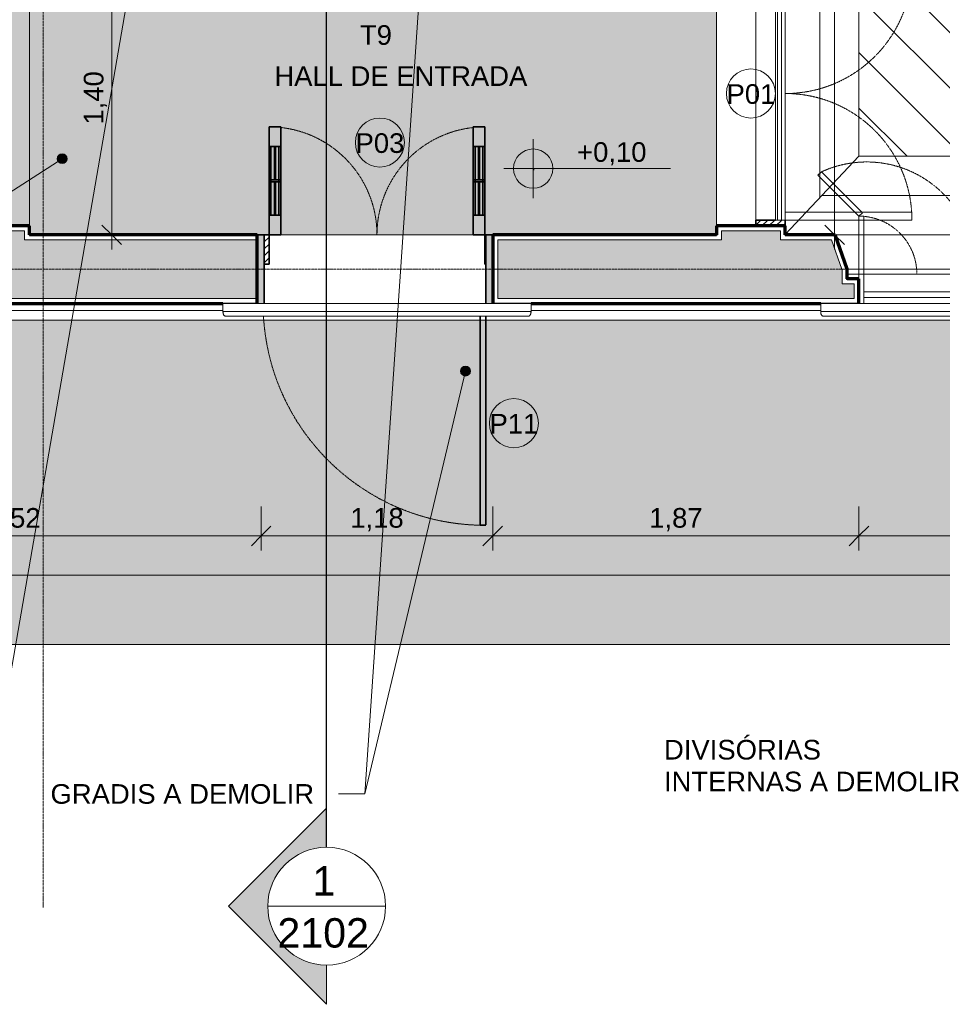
# Model space of a CAD drawing. Header units: millimetres. Extents: x -34717 to 9622, y -21919 to 4394.
# Tile 29 of 67: x -10321 to -5621, y -21919 to -16902. Entities that reach past the tile are written whole.
import ezdxf

# ---------------------------------------------------------------- set-up
doc = ezdxf.new("R2010")
doc.units = ezdxf.units.MM
for name, pattern in [('_Tracejado médio', [4, 3, -1]), ('_Tracejado pequeno', [2.25, 1.5, -0.75]), ('_Traço - ponto', [16, 12, -2, 0, -2])]:
    doc.linetypes.add(name, pattern=pattern)
for name, color, linetype, lineweight in [('A-ANNO-DIMS', 211, 'Continuous', 9), ('A-ANNO-DIMS-50', 211, 'Continuous', 9), ('A-DOOR', 31, 'Continuous', 25), ('A-DOOR-FRAM', 31, 'Continuous', 25), ('A-DOOR-HDLN', 31, 'Continuous', 25), ('A-DOOR-IDEN', 31, 'Continuous', 9), ('A-FLOR', 192, 'Continuous', 25), ('A-FLOR-PATT', 8, 'Continuous', 25), ('A-GENM', 13, 'Continuous', 25), ('A-GLAZ', 151, 'Continuous', 18), ('A-GLAZ-HDLN', 1, '_Tracejado pequeno', 18), ('A-WALL', 113, 'Continuous', 25), ('A-WALL-PATT', 111, 'Continuous', 25), ('G-ANNO-DIMS', 111, 'Continuous', 9), ('G-ANNO-SYMB', 111, 'Continuous', 9), ('G-ANNO-TEXT', 231, 'Continuous', 9), ('S-GRID', 1, 'Continuous', 9)]:
    doc.layers.add(name, color=color, linetype=linetype, lineweight=lineweight)
doc.styles.add('Arial_3', font='arial.ttf', dxfattribs={"height": 150})
doc.styles.add('Arial_4', font='arial.ttf', dxfattribs={"height": 100})
doc.dimstyles.new('Diagonal_-_2_0mm_Arial', dxfattribs={"dimscale": 304.8, "dimtxt": 102.02594, "dimasz": 0.328084, "dimexe": 0.246063, "dimexo": 0.0625, "dimgap": 0.024606, "dimtad": 1, "dimlfac": 0.001, "dimrnd": 0.01, "dimzin": 0, "dimdsep": 46, "dimtxsty": 'Arial_4', "dimblk1": 'OBLIQUE', "dimblk2": 'OBLIQUE', "dimsah": 1, "dimcen": 0.09, "dimdle": 0.246063, "dimadec": 0, "dimazin": 0, "dimtfac": 1, "dimtdec": 4, "dimtix": 1, "dimtmove": 0, "dimatfit": 3, "dimfxl": 0.492126, "dimfxlon": 1, "dimtvp": 1, "dimtolj": 1, "dimtzin": 0, "dimarcsym": 2})

# ---------------------------------------------------------------- blocks, each defined once
blk = doc.blocks.new('Door_CV_Sem Chanfre - Door_CV_Sem Chanfre-4335708-PLANTA TÉRREO - MANTER _ DEMOLIR')
at = {"layer": 'A-DOOR', "lineweight": 18}
h = blk.add_hatch(dxfattribs=at)
h.set_pattern_fill('FP_1', color=256, style=0, pattern_type=2)
h.set_pattern_definition([(45, (8501.115, 17573.492), (-17.67767, 17.67767), [])])
h.paths.add_polyline_path([(555, 25), (555, 175), (550, 175), (550, 25)], flags=0)
h.paths.add_polyline_path([(-550, 25), (-550, 175), (-575, 175), (-575, 25)], flags=0)
at = {"layer": 'A-DOOR', "lineweight": 35}
for p, q in [((-490, 725), (-550, 725)), ((-550, 725), (-550, 625)), ((-490, 625), (-490, 725)), ((490, 625), (490, 725)), ((490, 725), (550, 725)), ((550, 725), (550, 625)), ((-550, 625), (-550, 275)), ((-490, 625), (-550, 625)), ((-540, 625), (-540, 275)), ((-522.5, 455), (-522.5, 625)), ((-517.5, 625), (-517.5, 455)), ((-500, 275), (-500, 625)), ((-490, 275), (-490, 625)), ((490, 275), (490, 625)), ((490, 625), (550, 625)), ((500, 275), (500, 625)), ((517.5, 625), (517.5, 455)), ((522.5, 455), (522.5, 625)), ((540, 625), (540, 275)), ((550, 625), (550, 275)), ((-490, 455), (-550, 455)), ((490, 455), (550, 455)), ((-550, 445), (-490, 445)), ((-522.5, 445), (-522.5, 275)), ((-517.5, 275), (-517.5, 445)), ((550, 445), (490, 445)), ((517.5, 275), (517.5, 445)), ((522.5, 445), (522.5, 275)), ((-550, 275), (-550, 175)), ((-550, 275), (-490, 275)), ((-490, 175), (-490, 275)), ((550, 275), (490, 275)), ((490, 175), (490, 275)), ((550, 275), (550, 175)), ((-575, 175), (-550, 175)), ((-550, 175), (-490, 175)), ((-550, 175), (-550, 25)), ((550, 175), (490, 175)), ((550, 175), (555, 175)), ((550, 25), (550, 175)), ((-550, 25), (-575, 25)), ((555, 25), (550, 25))]:
    blk.add_line(p, q, dxfattribs=at)
at = {"layer": 'A-DOOR-HDLN', "linetype": '_Tracejado pequeno', "lineweight": 18}
for centre, start, end in [((-550, 175), 0, 83.7371), ((550, 175), 96.2629, 180)]:
    blk.add_arc(centre, 550, start, end, dxfattribs=at)
blk = doc.blocks.new('Window_CV - Window_CV - 1 divisão-4329171-PLANTA TÉRREO - MANTER _ DEMOLIR')
at = {"layer": 'A-GLAZ'}
for p, q in [((-780.9, 495.9), (-798.6, 478.2)), ((-798.6, 478.2), (-590, 269.6)), ((-572.3, 287.3), (-780.9, 495.9)), ((572.3, 288.1), (780.9, 496.7)), ((798.6, 479), (590, 270.4)), ((780.9, 496.7), (798.6, 479)), ((-590, 269.6), (-572.3, 287.3)), ((-590, 269.6), (-590, -25)), ((-565, 269.6), (-590, 269.6)), ((-565, -25), (-565, 269.6)), ((565, 270.4), (590, 270.4)), ((565, -25), (565, 270.4)), ((590, 270.4), (572.3, 288.1)), ((590, 270.4), (590, -25)), ((-650, -25), (-590, -25)), ((-590, -25), (-565, -25)), ((-590, -25), (-590, -50)), ((-590, -50), (-590, -25)), ((-590, -25), (-565, -25)), ((-565, -25), (-565, -115)), ((565, -25), (-565, -25)), ((590, -25), (565, -25)), ((565, -115), (565, -25)), ((565, -25), (590, -25)), ((590, -50), (590, -25)), ((590, -25), (650, -25)), ((590, -25), (590, -50)), ((-565, -115), (565, -115)), ((-565, -115), (-565, -145)), ((-565, -145), (-565, -175)), ((-565, -145), (565, -145)), ((565, -145), (565, -115)), ((565, -175), (565, -145))]:
    blk.add_line(p, q, dxfattribs=at)
at = {"layer": 'A-GLAZ-HDLN'}
for centre, radius, start, end in [((-550.7, -4.5), 550.8, 0.4654, 114.7046), ((551.4, -4.8), 551.5, 65.4101, 179.5037), ((-590, -25), 295, 0, 85.1386), ((590, -25), 295, 94.8614, 180)]:
    blk.add_arc(centre, radius, start, end, dxfattribs=at)
blk = doc.blocks.new('porta dupla - P01 - 1_35 x 2_60 m-4336736-PLANTA TÉRREO - MANTER _ DEMOLIR')
at = {"layer": 'A-DOOR', "lineweight": 18}
h = blk.add_hatch(dxfattribs=at)
h.set_pattern_fill('FP_21', color=256, style=0, pattern_type=2)
h.set_pattern_definition([(135, (-16678.492, 6596.115), (-17.67767, -17.67767), [])])
h.paths.add_polyline_path([(675, 154.1), (675, 175), (645, 175), (645, 25), (675, 25)], flags=0)
h.paths.add_polyline_path([(-645, 125), (-645, 175), (-675, 175), (-675, 25), (-645, 25)], flags=0)
for p, q in [((-605, 820), (-645, 820)), ((-645, 820), (-645, 175)), ((-605, 175), (-605, 820)), ((605, 175), (605, 820)), ((605, 820), (645, 820)), ((645, 820), (645, 175)), ((-645, 175), (-605, 175)), ((-645, 175), (645, 175)), ((-645, 175), (-645, 155)), ((-645, 155), (645, 155)), ((-645, 155), (-645, 135)), ((645, 175), (605, 175)), ((645, 175), (645, 155)), ((645, 135), (645, 155)), ((-645, 135), (-645, 125)), ((-645, 135), (645, 135)), ((645, 125), (-645, 125)), ((645, 135), (645, 125))]:
    blk.add_line(p, q, dxfattribs=at)
at = {"layer": 'A-DOOR', "lineweight": 35}
for p, q in [((-675, 175), (-645, 175)), ((645, 175), (675, 175)), ((-645, 125), (-645, 25)), ((645, 25), (645, 125)), ((-645, 25), (-675, 25)), ((675, 25), (645, 25))]:
    blk.add_line(p, q, dxfattribs=at)
at = {"layer": 'A-DOOR-HDLN', "linetype": '_Tracejado pequeno', "lineweight": 18}
for centre, start, end in [((-645, 175), 360, 90), ((645, 175), 90, 180)]:
    blk.add_arc(centre, 645, start, end, dxfattribs=at)
blk = doc.blocks.new('PORTA - Simples - 1_20 x 2_60-3968664-PLANTA TÉRREO - MANTER _ DEMOLIR')
at = {"layer": 'A-DOOR-FRAM', "linetype": '_Tracejado médio', "lineweight": 18}
h = blk.add_hatch(color=21, dxfattribs=at)
h.paths.add_polyline_path([(595, -175), (630, -175), (630, 175), (595, 175), (595, -172.5)], flags=0)
h.paths.add_polyline_path([(-535, -175), (-535, 175), (-570, 175), (-570, -175)], flags=0)
at = {"layer": 'A-DOOR', "color": 30, "linetype": '_Tracejado médio', "lineweight": 35}
for p, q in [((565, -1305), (565, -239.9)), ((595, -239.9), (595, -1305)), ((595, -1305), (565, -1305))]:
    blk.add_line(p, q, dxfattribs=at)
at = {"layer": 'A-DOOR-FRAM', "color": 30, "linetype": '_Tracejado médio', "lineweight": 35}
for p, q in [((-570, 175), (-535, 175)), ((-535, 175), (-535, -175)), ((595, -175), (595, 175)), ((595, 175), (630, 175))]:
    blk.add_line(p, q, dxfattribs=at)
at = {"layer": 'A-DOOR-HDLN', "color": 40, "linetype": '_Tracejado médio', "lineweight": 18}
blk.add_arc((590, -175), 1130, 183.2992, 270.1404, dxfattribs=at)
blk = doc.blocks.new('ornamento esquadrias - ornamento esquadrias-4133635-PLANTA TÉRREO - MANTER _ DEMOLIR')
at = {"layer": 'A-GENM', "lineweight": 18}
for p, q in [((3348.9, -6098.2), (3348.9, -4528.8)), ((3348.9, -4528.8), (3388.9, -4528.8)), ((3388.9, -4528.8), (3388.9, -6098.2)), ((3413.9, -6081.1), (3413.9, -4545.8)), ((3348.9, -6098.2), (3388.9, -6098.2))]:
    blk.add_line(p, q, dxfattribs=at)
for points, knots in [([(3388.9, -4528.8), (3391.1, -4528.8), (3394.4, -4529), (3398.5, -4529.7), (3401.4, -4530.4), (3404, -4531.3), (3406.4, -4532.4), (3408.1, -4533.5), (3409.3, -4534.5), (3410.6, -4535.8), (3411.6, -4537.2), (3412.4, -4538.6), (3412.8, -4539.5), (3413.3, -4540.8), (3413.6, -4542.4), (3413.9, -4544.5), (3413.9, -4546.2), (3413.8, -4547.4)], [0, 0, 0, 0, 0.142857, 0.214286, 0.285714, 0.357143, 0.428571, 0.5, 0.535714, 0.571429, 0.678571, 0.705357, 0.732143, 0.785714, 0.839286, 0.892857, 1, 1, 1, 1]), ([(3413.8, -6079.6), (3414, -6081.1), (3413.9, -6083.4), (3413.3, -6086.2), (3412.7, -6087.9), (3412, -6089.1), (3411.3, -6090.3), (3410.4, -6091.5), (3409.3, -6092.5), (3408.1, -6093.5), (3406.6, -6094.5), (3404.7, -6095.4), (3402.1, -6096.4), (3399.3, -6097.2), (3396.2, -6097.7), (3393, -6098.1), (3390.6, -6098.2), (3388.9, -6098.2)], [0, 0, 0, 0, 0.142857, 0.214286, 0.285714, 0.321429, 0.357143, 0.428571, 0.464286, 0.5, 0.571429, 0.625, 0.678571, 0.785714, 0.839286, 0.892857, 1, 1, 1, 1])]:
    blk.add_open_spline(points, degree=3, knots=knots, dxfattribs=at)
blk = doc.blocks.new('Embasamento - Embasamento-4325691-PLANTA TÉRREO - MANTER _ DEMOLIR')
at = {"layer": 'A-GENM', "lineweight": 18}
for p, q in [((-11415.6, -18383.5), (-9285.8, -18383.5)), ((-7716.4, -18383.5), (-6240.8, -18383.5)), ((-30046.1, -18433.5), (-3271.1, -18433.5))]:
    blk.add_line(p, q, dxfattribs=at)
blk = doc.blocks.new('Section - M_Section head ABNT-2836546-PLANTA TÉRREO - MANTER _ DEMOLIR')
at = {"layer": 'G-ANNO-SYMB'}
h = blk.add_hatch(color=256, dxfattribs=at)
edge = h.paths.add_edge_path(flags=0)
edge.add_line((-6, 10), (4, 0))
edge.add_line((4, 0), (0, 0))
edge.add_arc((-6, 0), 6, 0, 180)
edge.add_line((-12, 0), (-16, 0))
edge.add_line((-16, 0), (-6, 10))
for p, q in [((-16, 0), (-6, 10)), ((-6, 10), (-16, 0)), ((4, 0), (-6, 10)), ((4, 0), (-6, 10)), ((0, 0), (4, 0)), ((-16, 0), (-12, 0))]:
    blk.add_line(p, q, dxfattribs=at)
for start, end in [(360, 180), (0, 180), (180, 0)]:
    blk.add_arc((-6, 0), 6, start, end, dxfattribs=at)
blk = doc.blocks.new('DIMBLOCK4-PLANTA TÉRREO - MANTER _ DEMOLIR')
at = {"layer": 'A-ANNO-DIMS-50'}
for p, q in [((-30071.1, -19582.8), (-30071.1, -19807.8)), ((-30071.1, -19732.8), (-30071.1, -19582.8)), ((3348.9, -19582.8), (3348.9, -19807.8)), ((3348.9, -19732.8), (3348.9, -19582.8)), ((-30146.1, -19732.8), (3423.9, -19732.8))]:
    blk.add_line(p, q, dxfattribs=at)
at = {"layer": 'A-ANNO-DIMS-50', "lineweight": 18}
for p, q in [((-30071.1, -19732.8), (-30021.1, -19682.8)), ((3348.9, -19732.8), (3398.9, -19682.8)), ((-30071.1, -19732.8), (-30121.1, -19782.8)), ((3348.9, -19732.8), (3298.9, -19782.8))]:
    blk.add_line(p, q, dxfattribs=at)
at = {"layer": 'A-ANNO-DIMS-50', "color": 0, "insert": (-13535.6, -19590.7), "char_height": 100, "width": 418.697, "attachment_point": 1, "line_spacing_factor": 0.941778, "style": 'Arial_4'}
blk.add_mtext('33,42', dxfattribs=at)
blk = doc.blocks.new('_Oblique')
at = {"color": 0, "linetype": 'ByBlock', "lineweight": -2}
blk.add_line((-0.5, -0.5), (0.5, 0.5), dxfattribs=at)
blk = doc.blocks.new('DIMBLOCK19-PLANTA TÉRREO - MANTER _ DEMOLIR')
at = {"layer": 'A-ANNO-DIMS-50', "lineweight": 18}
for p, q in [((-9852.5, -16603.5), (-9902.5, -16553.5)), ((-9852.5, -16603.5), (-9802.5, -16653.5)), ((-9852.5, -17998.5), (-9902.5, -17948.5)), ((-9852.5, -17998.5), (-9802.5, -18048.5))]:
    blk.add_line(p, q, dxfattribs=at)
at = {"layer": 'A-ANNO-DIMS-50'}
for p, q in [((-10002.5, -16603.5), (-9777.5, -16603.5)), ((-9852.5, -16603.5), (-10002.5, -16603.5)), ((-9852.5, -18073.5), (-9852.5, -16603.5)), ((-10002.5, -17998.5), (-9777.5, -17998.5)), ((-9852.5, -17998.5), (-10002.5, -17998.5))]:
    blk.add_line(p, q, dxfattribs=at)
at = {"layer": 'A-ANNO-DIMS-50', "color": 0, "insert": (-9994.6, -17436.7), "char_height": 100, "width": 325.653, "attachment_point": 1, "rotation": 90, "line_spacing_factor": 0.941778, "style": 'Arial_4'}
blk.add_mtext('1,40', dxfattribs=at)
blk = doc.blocks.new('DIMBLOCK26-PLANTA TÉRREO - MANTER _ DEMOLIR')
at = {"layer": 'A-ANNO-DIMS-50', "lineweight": 18}
for p, q in [((-6170.2, -15328.5), (-6220.2, -15278.5)), ((-6170.2, -15328.5), (-6120.2, -15378.5)), ((-6170.2, -17998.5), (-6220.2, -17948.5)), ((-6170.2, -17998.5), (-6120.2, -18048.5))]:
    blk.add_line(p, q, dxfattribs=at)
at = {"layer": 'A-ANNO-DIMS-50'}
for p, q in [((-6320.2, -15328.5), (-6095.2, -15328.5)), ((-6170.2, -15328.5), (-6320.2, -15328.5)), ((-6170.2, -18073.5), (-6170.2, -15328.5)), ((-6320.2, -17998.5), (-6095.2, -17998.5)), ((-6170.2, -17998.5), (-6320.2, -17998.5))]:
    blk.add_line(p, q, dxfattribs=at)
at = {"layer": 'A-ANNO-DIMS-50', "color": 0, "insert": (-6312.2, -16799.2), "char_height": 100, "width": 325.653, "attachment_point": 1, "rotation": 90, "line_spacing_factor": 0.941778, "style": 'Arial_4'}
blk.add_mtext('2,67', dxfattribs=at)
blk = doc.blocks.new('DIMBLOCK149-PLANTA TÉRREO - MANTER _ DEMOLIR')
at = {"layer": 'A-ANNO-DIMS-50'}
for p, q in [((-11610.3, -19382.8), (-11610.3, -19607.8)), ((-11610.3, -19532.8), (-11610.3, -19382.8)), ((-9091.1, -19382.8), (-9091.1, -19607.8)), ((-9091.1, -19532.8), (-9091.1, -19382.8)), ((-11610.3, -19532.8), (-9091.1, -19532.8))]:
    blk.add_line(p, q, dxfattribs=at)
at = {"layer": 'A-ANNO-DIMS-50', "lineweight": 18}
for p, q in [((-11610.3, -19532.8), (-11560.3, -19482.8)), ((-9091.1, -19532.8), (-9041.1, -19482.8)), ((-11610.3, -19532.8), (-11660.3, -19582.8)), ((-9091.1, -19532.8), (-9141.1, -19582.8))]:
    blk.add_line(p, q, dxfattribs=at)
at = {"layer": 'A-ANNO-DIMS-50', "color": 0, "insert": (-10486.4, -19390.7), "char_height": 100, "width": 325.653, "attachment_point": 1, "line_spacing_factor": 0.941778, "style": 'Arial_4'}
blk.add_mtext('2,52', dxfattribs=at)
blk = doc.blocks.new('DIMBLOCK150-PLANTA TÉRREO - MANTER _ DEMOLIR')
at = {"layer": 'A-ANNO-DIMS-50'}
for p, q in [((-9091.1, -19382.8), (-9091.1, -19607.8)), ((-9091.1, -19532.8), (-9091.1, -19382.8)), ((-7911.1, -19382.8), (-7911.1, -19607.8)), ((-7911.1, -19532.8), (-7911.1, -19382.8)), ((-9091.1, -19532.8), (-7911.1, -19532.8))]:
    blk.add_line(p, q, dxfattribs=at)
at = {"layer": 'A-ANNO-DIMS-50', "lineweight": 18}
for p, q in [((-9091.1, -19532.8), (-9041.1, -19482.8)), ((-7911.1, -19532.8), (-7861.1, -19482.8)), ((-9091.1, -19532.8), (-9141.1, -19582.8)), ((-7911.1, -19532.8), (-7961.1, -19582.8))]:
    blk.add_line(p, q, dxfattribs=at)
at = {"layer": 'A-ANNO-DIMS-50', "color": 0, "insert": (-8636.8, -19390.7), "char_height": 100, "width": 325.653, "attachment_point": 1, "line_spacing_factor": 0.941778, "style": 'Arial_4'}
blk.add_mtext('1,18', dxfattribs=at)
blk = doc.blocks.new('DIMBLOCK151-PLANTA TÉRREO - MANTER _ DEMOLIR')
at = {"layer": 'A-ANNO-DIMS-50'}
for p, q in [((-7911.1, -19382.8), (-7911.1, -19607.8)), ((-7911.1, -19532.8), (-7911.1, -19382.8)), ((-6046.1, -19382.8), (-6046.1, -19607.8)), ((-6046.1, -19532.8), (-6046.1, -19382.8)), ((-7911.1, -19532.8), (-6046.1, -19532.8))]:
    blk.add_line(p, q, dxfattribs=at)
at = {"layer": 'A-ANNO-DIMS-50', "lineweight": 18}
for p, q in [((-7911.1, -19532.8), (-7861.1, -19482.8)), ((-6046.1, -19532.8), (-5996.1, -19482.8)), ((-7911.1, -19532.8), (-7961.1, -19582.8)), ((-6046.1, -19532.8), (-6096.1, -19582.8))]:
    blk.add_line(p, q, dxfattribs=at)
at = {"layer": 'A-ANNO-DIMS-50', "color": 0, "insert": (-7114.3, -19390.7), "char_height": 100, "width": 325.653, "attachment_point": 1, "line_spacing_factor": 0.941778, "style": 'Arial_4'}
blk.add_mtext('1,87', dxfattribs=at)
blk = doc.blocks.new('DIMBLOCK152-PLANTA TÉRREO - MANTER _ DEMOLIR')
at = {"layer": 'A-ANNO-DIMS-50'}
for p, q in [((-6046.1, -19382.8), (-6046.1, -19607.8)), ((-6046.1, -19532.8), (-6046.1, -19382.8)), ((-4866.1, -19382.8), (-4866.1, -19607.8)), ((-4866.1, -19532.8), (-4866.1, -19382.8)), ((-6046.1, -19532.8), (-4866.1, -19532.8))]:
    blk.add_line(p, q, dxfattribs=at)
at = {"layer": 'A-ANNO-DIMS-50', "lineweight": 18}
for p, q in [((-6046.1, -19532.8), (-5996.1, -19482.8)), ((-4866.1, -19532.8), (-4816.1, -19482.8)), ((-6046.1, -19532.8), (-6096.1, -19582.8)), ((-4866.1, -19532.8), (-4916.1, -19582.8))]:
    blk.add_line(p, q, dxfattribs=at)
at = {"layer": 'A-ANNO-DIMS-50', "color": 0, "insert": (-5591.8, -19390.7), "char_height": 100, "width": 325.653, "attachment_point": 1, "line_spacing_factor": 0.941778, "style": 'Arial_4'}
blk.add_mtext('1,18', dxfattribs=at)
blk = doc.blocks.new('TAG-Porta - Ref_ Porta-2416850-PLANTA TÉRREO - MANTER _ DEMOLIR')
at = {"layer": 'A-DOOR-IDEN'}
blk.add_circle((0, 0), 2.5, dxfattribs=at)
blk = doc.blocks.new('Spot Elevations - Spot elevation - Planta-10655-PLANTA TÉRREO - MANTER _ DEMOLIR')
at = {"layer": 'G-ANNO-DIMS'}
h = blk.add_hatch(color=256, dxfattribs=at)
edge = h.paths.add_edge_path(flags=0)
edge.add_line((0, 0), (-2, 0))
edge.add_arc((0, 0), 2, 90, 180, ccw=False)
edge.add_line((0, 2), (0, 0))
h = blk.add_hatch(color=256, dxfattribs=at)
edge = h.paths.add_edge_path(flags=0)
edge.add_line((0, 0), (2, 0))
edge.add_arc((0, 0), 2, 270, 360, ccw=False)
edge.add_line((0, -2), (0, 0))
for p, q in [((0, -3), (0, 3)), ((-3, 0), (14, 0))]:
    blk.add_line(p, q, dxfattribs=at)
blk.add_circle((0, 0), 2, dxfattribs=at)

msp = doc.modelspace()

# ---------------------------------------------------------------- hatches: boundary and pattern name
at = {"layer": 'A-FLOR-PATT'}
h = msp.add_hatch(color=254, dxfattribs=at)
h.paths.add_polyline_path([(-13081.874, -17998.492), (-10621.115, -17998.492), (-10621.115, -16503.492), (-12051.115, -16503.492), (-12051.115, -16523.492), (-12101.115, -16523.492), (-12101.115, -16433.492), (-12051.115, -16433.492), (-12051.115, -16453.492), (-10621.115, -16453.492), (-10621.115, -15403.492), (-12801.115, -15403.492), (-12801.115, -16453.492), (-12791.115, -16453.492), (-12791.115, -16433.492), (-12741.115, -16433.492), (-12741.115, -16523.492), (-12791.115, -16523.492), (-12791.115, -16503.492), (-12851.115, -16503.492), (-12851.115, -16523.492), (-12901.115, -16523.492), (-12901.115, -16433.492), (-12851.115, -16433.492), (-12851.115, -12303.492), (-14526.115, -12303.492), (-14526.115, -16453.492), (-13591.115, -16453.492), (-13591.115, -16433.492), (-13541.115, -16433.492), (-13541.115, -16523.492), (-13591.115, -16523.492), (-13591.115, -16503.492), (-15251.115, -16503.492), (-15251.115, -12303.492), (-17066.115, -12303.492), (-17066.115, -14792.136), (-17691.115, -14792.136), (-17691.115, -17998.492), (-14346.603, -17998.492)], flags=0)
h.paths.add_polyline_path([(-26993.895, -17998.492), (-22181.115, -17998.492), (-22181.115, -16118.492), (-23291.115, -16118.492), (-23291.115, -16138.492), (-23341.115, -16138.492), (-23341.115, -16048.492), (-23291.115, -16048.492), (-23291.115, -16068.492), (-22181.115, -16068.492), (-22181.115, -12303.492), (-24051.115, -12303.492), (-24051.115, -16068.492), (-24031.115, -16068.492), (-24031.115, -16048.492), (-23981.115, -16048.492), (-23981.115, -16138.492), (-24031.115, -16138.492), (-24031.115, -16118.492), (-24079.615, -16118.492), (-24079.615, -16138.492), (-24129.615, -16138.492), (-24129.615, -16048.492), (-24101.115, -16048.492), (-24101.115, -12303.492), (-27281.115, -12303.492), (-27281.115, -16068.492), (-24819.615, -16068.492), (-24819.615, -16048.492), (-24769.615, -16048.492), (-24769.615, -16138.492), (-24819.615, -16138.492), (-24819.615, -16118.492), (-27281.115, -16118.492), (-27281.115, -16115.021), (-27481.115, -16115.384), (-27481.115, -16145.021), (-27581.115, -16145.021), (-27581.115, -17205.021), (-27481.115, -17205.021), (-27481.115, -17235.021), (-27281.115, -17235.021), (-27281.115, -17998.492)], flags=0)
h.paths.add_polyline_path([(-27631.115, -17998.492), (-27631.115, -12928.492), (-29721.115, -12928.492), (-29721.115, -17998.492), (-28258.624, -17998.492)], flags=0)
h.paths.add_polyline_path([(-6771.115, -17998.492), (-6771.115, -16603.492), (-7891.115, -16603.492), (-7891.115, -16453.492), (-7921.115, -16453.492), (-7921.115, -16353.492), (-9051.115, -16353.492), (-9051.115, -16453.492), (-9081.115, -16453.492), (-9081.115, -16603.492), (-10471.115, -16603.492), (-10471.115, -16633.492), (-10571.115, -16633.492), (-10571.115, -17923.492), (-10471.115, -17923.492), (-10471.115, -17953.492), (-10271.115, -17953.492), (-10271.115, -17998.492), (-7908.579, -17998.492)], flags=0)
h.paths.add_polyline_path([(-18041.115, -17998.492), (-18041.115, -17883.366), (-17841.115, -17883.003), (-17841.115, -17853.366), (-17741.115, -17853.366), (-17741.115, -16633.366), (-17841.115, -16633.366), (-17841.115, -16603.366), (-18041.115, -16603.366), (-18041.115, -14893.492), (-20173.538, -14893.492), (-20173.538, -14913.492), (-20223.538, -14913.492), (-20223.538, -14823.492), (-20173.538, -14823.492), (-20173.538, -14843.492), (-18041.115, -14843.492), (-18041.115, -12303.492), (-21831.115, -12303.492), (-21831.115, -14843.492), (-20890.538, -14843.492), (-20890.538, -14823.492), (-20840.538, -14823.492), (-20840.538, -14913.492), (-20890.538, -14913.492), (-20890.538, -14893.492), (-21831.115, -14893.492), (-21831.115, -16613.366), (-22031.115, -16613.728), (-22031.115, -16643.366), (-22131.115, -16643.366), (-22131.115, -17863.366), (-22031.115, -17863.366), (-22031.115, -17893.366), (-21831.115, -17893.366), (-21831.115, -17998.492), (-18140.791, -17998.492)], flags=0)
h.paths.add_polyline_path([(-10621.115, -15353.492), (-10621.115, -12303.492), (-12801.115, -12303.492), (-12801.115, -15353.492), (-11330.417, -15353.492)], flags=0)
h.paths.add_polyline_path([(-15611.332, -12253.492), (-15396.115, -12253.492), (-15396.115, -12153.492), (-15366.115, -12153.492), (-15366.115, -11953.492), (-15271.115, -11953.492), (-15271.115, -9873.492), (-15212.615, -9873.492), (-15212.615, -9853.492), (-15162.615, -9853.492), (-15162.615, -9943.492), (-15212.615, -9943.492), (-15212.615, -9923.492), (-15221.115, -9923.492), (-15221.115, -11953.492), (-13061.115, -11953.492), (-13061.115, -9923.492), (-14472.615, -9923.492), (-14472.615, -9943.492), (-14522.615, -9943.492), (-14522.615, -9853.492), (-14472.615, -9853.492), (-14472.615, -9873.492), (-13061.115, -9873.492), (-13061.115, -8303.492), (-14667.615, -8303.492), (-14667.615, -8323.492), (-14717.615, -8323.492), (-14717.615, -8233.492), (-14667.615, -8233.492), (-14667.615, -8253.492), (-13061.115, -8253.492), (-13061.115, -6093.492), (-15441.115, -6093.492), (-15441.115, -8253.492), (-15407.615, -8253.492), (-15407.615, -8233.492), (-15357.615, -8233.492), (-15357.615, -8323.492), (-15407.615, -8323.492), (-15407.615, -8303.492), (-15491.115, -8303.492), (-15491.115, -6113.492), (-15531.115, -6113.492), (-15531.115, -5753.492), (-15461.115, -5753.492), (-15461.115, -5773.492), (-12811.115, -5773.492), (-12811.115, -4113.492), (-11883.115, -4113.492), (-11883.115, -4093.492), (-11833.115, -4093.492), (-11833.115, -4183.492), (-11883.115, -4183.492), (-11883.115, -4163.492), (-12761.115, -4163.492), (-12761.115, -5773.492), (-10351.115, -5773.492), (-10351.115, -4163.492), (-11166.115, -4163.492), (-11166.115, -4183.492), (-11216.115, -4183.492), (-11216.115, -4093.492), (-11166.115, -4093.492), (-11166.115, -4113.492), (-10351.115, -4113.492), (-10351.115, -2259.153), (-10976.115, -2259.153), (-10976.115, -868.492), (-14966.115, -868.492), (-14966.115, -2868.492), (-16346.115, -2868.492), (-16346.115, -868.492), (-18131.115, -868.492), (-18131.115, -2868.492), (-19234.115, -2868.492), (-19234.115, -2888.492), (-19284.115, -2888.492), (-19284.115, -2798.492), (-19234.115, -2798.492), (-19234.115, -2818.492), (-18181.115, -2818.492), (-18181.115, -868.492), (-19981.115, -868.492), (-19981.115, -2818.492), (-19951.115, -2818.492), (-19951.115, -2798.492), (-19901.115, -2798.492), (-19901.115, -2888.492), (-19951.115, -2888.492), (-19951.115, -2868.492), (-20031.115, -2868.492), (-20031.115, -1568.492), (-20931.115, -1568.492), (-20931.115, -5073.492), (-16426.115, -5073.492), (-16426.115, -5773.492), (-16421.115, -5773.492), (-16421.115, -5753.492), (-16351.115, -5753.492), (-16351.115, -6113.492), (-16421.115, -6113.492), (-16421.115, -6093.492), (-16551.115, -6093.492), (-16551.115, -8283.366), (-16531.115, -8283.366), (-16531.115, -8333.366), (-16621.115, -8333.366), (-16621.115, -8283.366), (-16601.115, -8283.366), (-16601.115, -6093.492), (-18846.115, -6093.492), (-18846.115, -11953.492), (-16601.115, -11953.492), (-16601.115, -9824.888), (-16621.115, -9824.888), (-16621.115, -9774.888), (-16531.115, -9774.888), (-16531.115, -9824.888), (-16551.115, -9824.888), (-16551.115, -11953.492), (-16526.115, -11953.492), (-16525.753, -12153.492), (-16496.115, -12153.492), (-16496.115, -12253.492)], flags=0)
h.paths.add_polyline_path([(-16601.115, -9134.888), (-16621.115, -9134.888), (-16621.115, -9084.888), (-16601.115, -9084.888), (-16601.115, -9083.492), (-18806.115, -9083.492), (-18806.115, -9033.492), (-16601.115, -9033.492), (-16601.115, -9023.366), (-16621.115, -9023.366), (-16621.115, -8973.366), (-16531.115, -8973.366), (-16531.115, -9023.366), (-16551.115, -9023.366), (-16551.115, -9084.888), (-16531.115, -9084.888), (-16531.115, -9134.888), (-16551.115, -9134.888)], flags=0)
at = {"layer": 'A-FLOR-PATT', "lineweight": 18}
h = msp.add_hatch(dxfattribs=at)
h.set_pattern_fill('FP_24', color=256, style=0, pattern_type=2)
h.set_pattern_definition([(90, (-19846.12, -7372.6), (-200, 1e-14), [])])
h.paths.add_polyline_path([(-6421.115, -17996.929), (-6046.115, -17598.492), (-6046.115, -15328.492), (-6421.115, -15328.492), (-6421.115, -17955.992)], flags=0)
h.paths.add_polyline_path([(-6421.115, -15278.492), (-6046.115, -15278.492), (-6046.115, -10018.492), (-6421.115, -9643.492), (-6421.115, -10462.116), (-6446.115, -10470.866), (-6446.115, -11875.866), (-6421.115, -11884.616), (-6421.115, -12634.429)], flags=0)
h = msp.add_hatch(dxfattribs=at)
h.set_pattern_fill('FP_23', color=256, style=0, pattern_type=2)
h.set_pattern_definition([(315, (-7844.11, -11029.7), (141.4214, 141.4214), [])])
h.paths.add_polyline_path([(-2964.04, -17598.492), (-2121.115, -17598.492), (-2121.115, -15328.492), (-2301.115, -15328.492), (-2301.115, -15348.492), (-2371.115, -15348.492), (-2371.115, -15258.492), (-2301.115, -15258.492), (-2301.115, -15278.492), (-2121.115, -15278.492), (-2121.115, -10018.492), (-3241.115, -10018.492), (-3241.115, -11168.492), (-3221.115, -11168.492), (-3221.115, -11238.492), (-3311.115, -11238.492), (-3311.115, -11168.492), (-3291.115, -11168.492), (-3291.115, -10018.492), (-6046.115, -10018.492), (-6046.115, -15278.492), (-3291.115, -15278.492), (-3291.115, -12128.492), (-3311.115, -12128.492), (-3311.115, -12058.492), (-3221.115, -12058.492), (-3221.115, -12128.492), (-3241.115, -12128.492), (-3241.115, -15258.492), (-3191.115, -15258.492), (-3191.115, -15348.492), (-3261.115, -15348.492), (-3261.115, -15328.492), (-6046.115, -15328.492), (-6046.115, -17598.492), (-3501.115, -17598.492), (-3501.115, -16203.366), (-3461.115, -16203.366), (-3461.115, -17598.492)], flags=0)
h = msp.add_hatch(dxfattribs=at)
h.set_pattern_fill('FP_27', color=256, style=0, pattern_type=2)
h.set_pattern_definition([(90, (-24371.12, -11001.7), (-200, 1e-14), [])])
h.paths.add_polyline_path([(-6768.468, -17953.492), (-6571.115, -17953.129), (-6571.115, -17923.492), (-6471.115, -17923.492), (-6471.115, -16633.492), (-6571.115, -16633.492), (-6571.115, -16603.492), (-6771.115, -16603.492), (-6771.115, -17953.492), (-6768.615, -17953.492)], flags=0)
h = msp.add_hatch(dxfattribs=at)
h.set_pattern_fill('FP_28', color=256, style=0, pattern_type=2)
h.set_pattern_definition([(0, (-129, 201.5), (0, 200), [])])
h.paths.add_polyline_path([(-2131.115, -18023.492), (-2131.115, -17998.492), (-1744.644, -17998.492), (-2121.115, -17598.492), (-3461.115, -17598.492), (-3461.115, -17998.492), (-3231.115, -17998.492), (-3231.115, -18023.492), (-2331.676, -18023.492)], flags=0)
h.paths.add_polyline_path([(-3501.115, -17998.492), (-3501.115, -17598.492), (-6046.115, -17598.492), (-6421.115, -17996.929), (-6421.115, -17998.492), (-4228.77, -17998.492)], flags=0)
at = {"layer": 'A-FLOR-PATT'}
msp.add_hatch(color=254, dxfattribs=at).paths.add_polyline_path([(-13081.874, -20085.566), (-3425.975, -20085.566), (-3425.975, -18433.492), (-16225.78, -18433.492), (-16225.78, -20085.566)], flags=0)
at = {"layer": 'A-WALL-PATT'}
h = msp.add_hatch(color=256, dxfattribs=at)
h.paths.add_polyline_path([(-10552.416, -18023.492), (-10296.115, -18023.492), (-10296.115, -17978.492), (-10596.115, -17978.492), (-10596.115, -18023.492)], flags=0)
h.paths.add_polyline_path([(-10296.115, -16578.492), (-10296.115, -12278.492), (-10596.115, -12278.492), (-10596.115, -16578.492), (-10446.115, -16578.492)], flags=0)
h = msp.add_hatch(color=256, dxfattribs=at)
h.paths.add_polyline_path([(-6746.115, -18023.492), (-6446.115, -18023.492), (-6446.115, -17978.492), (-6746.115, -17978.492), (-6746.115, -18020.858)], flags=0)
h.paths.add_polyline_path([(-6746.115, -16578.492), (-6446.115, -16578.492), (-6446.115, -12278.492), (-6746.115, -12278.492), (-6746.115, -16328.492)], flags=0)
h = msp.add_hatch(color=256, dxfattribs=at)
h.paths.add_polyline_path([(2998.885, -18323.492), (3023.885, -18323.492), (3023.885, -18023.492), (1363.885, -18023.492), (1363.885, -18323.492), (2727.241, -18323.492)], flags=0)
h.paths.add_polyline_path([(-118.4, -18323.492), (133.885, -18323.492), (133.885, -18023.492), (-2066.115, -18023.492), (-2066.115, -18323.492), (-434.582, -18323.492)], flags=0)
h.paths.add_polyline_path([(-3596.405, -18323.492), (-3296.115, -18323.492), (-3296.115, -18023.492), (-4727.128, -18023.492), (-4779.628, -18173.492), (-4781.115, -18173.492), (-4781.115, -18248.492), (-4841.115, -18248.492), (-4841.115, -18323.492), (-4228.77, -18323.492)], flags=0)
h.paths.add_polyline_path([(-6125.863, -18323.492), (-6071.115, -18323.492), (-6071.115, -18248.492), (-6131.115, -18248.492), (-6131.115, -18173.492), (-6132.602, -18173.492), (-6185.102, -18023.492), (-7886.115, -18023.492), (-7886.115, -18323.492), (-6442.046, -18323.492)], flags=0)
h.paths.add_polyline_path([(-9129.595, -18323.492), (-9111.115, -18323.492), (-9111.115, -18023.492), (-11471.299, -18023.492), (-11523.799, -18173.492), (-11525.286, -18173.492), (-11525.286, -18248.492), (-11585.286, -18248.492), (-11585.286, -18323.492), (-9287.686, -18323.492)], flags=0)
h.paths.add_polyline_path([(-13081.874, -18323.492), (-12815.286, -18323.492), (-12815.286, -18248.492), (-12875.286, -18248.492), (-12875.286, -18173.492), (-12876.773, -18173.492), (-12929.273, -18023.492), (-15192.128, -18023.492), (-15244.628, -18173.492), (-15246.115, -18173.492), (-15246.115, -18248.492), (-15306.115, -18248.492), (-15306.115, -18323.492), (-14346.603, -18323.492)], flags=0)
h.paths.add_polyline_path([(-16536.115, -18323.492), (-16536.115, -18248.492), (-16596.115, -18248.492), (-16596.115, -18173.492), (-16597.602, -18173.492), (-16650.102, -18023.492), (-19157.128, -18023.492), (-19209.628, -18173.492), (-19211.115, -18173.492), (-19211.115, -18248.492), (-19271.115, -18248.492), (-19271.115, -18323.492), (-16559.879, -18323.492)], flags=0)
h.paths.add_polyline_path([(-20501.115, -18323.492), (-20501.115, -18248.492), (-20561.115, -18248.492), (-20561.115, -18173.492), (-20562.602, -18173.492), (-20615.102, -18023.492), (-23882.128, -18023.492), (-23934.628, -18173.492), (-23936.115, -18173.492), (-23936.115, -18248.492), (-23996.115, -18248.492), (-23996.115, -18323.492), (-20512.158, -18323.492)], flags=0)
h.paths.add_polyline_path([(-25254.892, -18323.492), (-25226.115, -18323.492), (-25226.115, -18248.492), (-25286.115, -18248.492), (-25286.115, -18173.492), (-25287.602, -18173.492), (-25340.102, -18023.492), (-30046.115, -18023.492), (-30046.115, -18323.492), (-25412.984, -18323.492)], flags=0)
at = {"layer": 'G-ANNO-TEXT'}
h = msp.add_hatch(color=7, dxfattribs=at)
edge = h.paths.add_edge_path(flags=0)
edge.add_arc((-10104.792, -17610.742), 25, 0, 360)
h = msp.add_hatch(color=7, dxfattribs=at)
edge = h.paths.add_edge_path(flags=0)
edge.add_arc((-8050.224, -18693.043), 25, 0, 360)

# ---------------------------------------------------------------- linework, layer by layer
at = {"layer": 'A-FLOR', "lineweight": 18}
for p, q in [((-6046.115, -17598.492), (-6046.115, -15328.492)), ((-6771.115, -16603.492), (-6771.115, -17953.492)), ((-6421.201, -17997.021), (-6046.115, -17598.492)), ((-3501.115, -17598.492), (-6046.115, -17598.492))]:
    msp.add_line(p, q, dxfattribs=at)
at = {"layer": 'A-FLOR', "color": 40, "linetype": '_Tracejado médio', "lineweight": 18}
for p, q in [((-6771.115, -17953.492), (-6771.115, -16603.492)), ((-9051.115, -17998.492), (-7951.115, -17998.492)), ((-31775.802, -20085.566), (3551.996, -20085.566))]:
    msp.add_line(p, q, dxfattribs=at)
at = {"layer": 'A-WALL', "lineweight": 18}
for p, q in [((-10271.115, -16603.492), (-10271.115, -17953.492)), ((-10273.615, -17955.992), (-10618.615, -17955.992)), ((-10273.615, -18000.992), (-10273.615, -17955.992)), ((-6423.615, -17955.992), (-6768.615, -17955.992)), ((-6768.615, -17955.992), (-6768.615, -18000.992)), ((-6423.615, -18000.992), (-6423.615, -17955.992)), ((-10296.115, -17978.492), (-10596.115, -17978.492)), ((-10296.115, -18023.492), (-10296.115, -17978.492)), ((-9111.115, -18000.992), (-10273.615, -18000.992)), ((-9051.115, -17998.492), (-7951.115, -17998.492)), ((-6768.615, -18000.992), (-7908.615, -18000.992)), ((-7908.615, -18000.992), (-7908.615, -18345.992)), ((-6446.115, -17978.492), (-6746.115, -17978.492)), ((-6746.115, -17978.492), (-6746.115, -18023.492)), ((-6446.115, -18023.492), (-6446.115, -17978.492)), ((-6169.139, -18000.992), (-6423.615, -18000.992)), ((-6108.764, -18173.492), (-6169.139, -18000.992)), ((-6167.365, -17998.492), (-4744.865, -17998.492)), ((-9111.115, -18023.492), (-10296.115, -18023.492)), ((-7886.115, -18023.492), (-7886.115, -18323.492)), ((-6746.115, -18023.492), (-7886.115, -18023.492)), ((-6185.102, -18023.492), (-6446.115, -18023.492)), ((-6132.602, -18173.492), (-6185.102, -18023.492)), ((-6132.602, -18173.492), (-6131.115, -18173.492)), ((-6131.115, -18248.492), (-6131.115, -18173.492)), ((-6108.615, -18225.992), (-6108.615, -18173.492)), ((-4806.115, -18173.492), (-6106.115, -18173.492)), ((-6071.115, -18248.492), (-6131.115, -18248.492)), ((-6048.615, -18225.992), (-6108.615, -18225.992)), ((-6071.115, -18323.492), (-6071.115, -18248.492)), ((-6048.615, -18345.992), (-6048.615, -18225.992)), ((-11607.786, -18345.992), (-9111.115, -18345.992)), ((-11585.286, -18323.492), (-9111.115, -18323.492)), ((-7908.615, -18345.992), (-6048.615, -18345.992)), ((-7886.115, -18323.492), (-6071.115, -18323.492))]:
    msp.add_line(p, q, dxfattribs=at)
at = {"layer": 'A-WALL', "lineweight": 70}
for p, q in [((-10271.115, -17953.492), (-10621.115, -17953.492)), ((-10271.115, -17998.492), (-10271.115, -17953.492)), ((-6771.115, -17953.492), (-6771.115, -17998.492)), ((-6421.115, -17953.492), (-6771.115, -17953.492)), ((-6421.115, -17998.492), (-6421.115, -17953.492)), ((-9111.115, -17998.492), (-10271.115, -17998.492)), ((-9111.115, -18348.492), (-9111.115, -17998.492)), ((-6771.115, -17998.492), (-7911.115, -17998.492)), ((-7911.115, -17998.492), (-7911.115, -18348.492)), ((-6167.365, -17998.492), (-6421.115, -17998.492)), ((-6106.115, -18173.492), (-6167.365, -17998.492)), ((-6106.115, -18223.492), (-6106.115, -18173.492)), ((-6046.115, -18223.492), (-6106.115, -18223.492)), ((-6046.115, -18348.492), (-6046.115, -18223.492)), ((-11415.593, -18348.492), (-9285.808, -18348.492)), ((-7716.422, -18348.492), (-6240.808, -18348.492))]:
    msp.add_line(p, q, dxfattribs=at)
at = {"layer": 'G-ANNO-DIMS'}
for p, q in [((-7702.433, -17661.099), (-7705.675, -17661.099)), ((-7702.433, -17669.116), (-7702.433, -17661.099))]:
    msp.add_line(p, q, dxfattribs=at)
at = {"layer": 'G-ANNO-SYMB', "lineweight": 25}
msp.add_line((-8757.442, -21119.396), (-8757.442, 1796.455), dxfattribs=at)
at = {"layer": 'G-ANNO-SYMB'}
msp.add_line((-9057.442, -21419.396), (-8457.442, -21419.396), dxfattribs=at)
at = {"layer": 'G-ANNO-TEXT', "color": 7}
for p, q in [((-7928.28, -11561.148), (-8562.824, -20847.461)), ((-8961.829, -12115.834), (-10471.336, -20832.589)), ((-10104.792, -17610.742), (-15070.655, -20784.101)), ((-8050.224, -18693.043), (-8562.824, -20847.461)), ((-8562.824, -20847.461), (-8696.701, -20847.461))]:
    msp.add_line(p, q, dxfattribs=at)
for centre in [(-10104.792, -17610.742), (-8050.224, -18693.043)]:
    msp.add_circle(centre, 25, dxfattribs=at)
at = {"layer": 'S-GRID', "linetype": '_Traço - ponto'}
for p, q in [((-10201.115, 3893.814), (-10201.115, -21426.217)), ((6504.181, -18173.492), (-33608.19, -18173.492))]:
    msp.add_line(p, q, dxfattribs=at)

# ---------------------------------------------------------------- block references
at = {"layer": 'A-DOOR', "lineweight": 18, "rotation": 269.9999999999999}
msp.add_blockref('porta dupla - P01 - 1_35 x 2_60 m-4336736-PLANTA TÉRREO - MANTER _ DEMOLIR', (-6596.115, -17278.492), dxfattribs=at)
at = {"layer": 'A-DOOR', "lineweight": 18}
msp.add_blockref('Door_CV_Sem Chanfre - Door_CV_Sem Chanfre-4335708-PLANTA TÉRREO - MANTER _ DEMOLIR', (-8501.115, -18173.492), dxfattribs=at)
at = {"layer": 'A-DOOR', "color": 40, "linetype": '_Tracejado médio', "lineweight": 18}
msp.add_blockref('PORTA - Simples - 1_20 x 2_60-3968664-PLANTA TÉRREO - MANTER _ DEMOLIR', (-8541.115, -18173.492), dxfattribs=at)
at = {"layer": 'A-DOOR-IDEN', "xscale": 49.99999999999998, "yscale": 49.99999999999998, "zscale": 49.99999999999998}
for p in [(-6596.115, -17278.492), (-8486.115, -17528.492), (-7803.505, -18958.295)]:
    msp.add_blockref('TAG-Porta - Ref_ Porta-2416850-PLANTA TÉRREO - MANTER _ DEMOLIR', p, dxfattribs=at)
at = {"layer": 'A-GENM', "lineweight": 18}
msp.add_blockref('Embasamento - Embasamento-4325691-PLANTA TÉRREO - MANTER _ DEMOLIR', (0, 0), dxfattribs=at)
at = {"layer": 'A-GENM', "lineweight": 18, "rotation": 269.9999999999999}
for p in [(-3187.623, -14999.607), (-142.623, -14999.607)]:
    msp.add_blockref('ornamento esquadrias - ornamento esquadrias-4133635-PLANTA TÉRREO - MANTER _ DEMOLIR', p, dxfattribs=at)
at = {"layer": 'A-GLAZ'}
msp.add_blockref('Window_CV - Window_CV - 1 divisão-4329171-PLANTA TÉRREO - MANTER _ DEMOLIR', (-5456.115, -18173.492), dxfattribs=at)
at = {"layer": 'G-ANNO-DIMS', "xscale": 49.99999999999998, "yscale": 49.99999999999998, "zscale": 49.99999999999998}
msp.add_blockref('Spot Elevations - Spot elevation - Planta-10655-PLANTA TÉRREO - MANTER _ DEMOLIR', (-7705.675, -17661.099), dxfattribs=at)
at = {"layer": 'G-ANNO-SYMB', "xscale": 49.99999999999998, "yscale": 49.99999999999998, "zscale": 49.99999999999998, "rotation": 90}
msp.add_blockref('Section - M_Section head ABNT-2836546-PLANTA TÉRREO - MANTER _ DEMOLIR', (-8757.442, -21119.396), dxfattribs=at)

# ---------------------------------------------------------------- texts
at = {"layer": 'A-DOOR-IDEN', "char_height": 100, "width": 308.64969, "attachment_point": 1, "style": 'Arial_4'}
for s, insert in [('P01', (-6720.339, -17231.146)), ('P03', (-8610.339, -17481.146)), ('P11', (-7927.729, -18910.95))]:
    msp.add_mtext(s, dxfattribs=dict(at, insert=insert))
at = {"layer": 'G-ANNO-DIMS', "insert": (-7481.662, -17526.568), "char_height": 100, "width": 422.3698, "attachment_point": 1, "line_spacing_factor": 0.941778, "style": 'Arial_4'}
msp.add_mtext('+0,10', dxfattribs=at)
at = {"layer": 'G-ANNO-SYMB', "char_height": 150, "attachment_point": 1, "style": 'Arial_3'}
for s, insert, width in [('1', (-8829.648, -21215.438), 144.30375), ('2102', (-9008.148, -21480.427), 577.215)]:
    msp.add_mtext(s, dxfattribs=dict(at, insert=insert, width=width))
at = {"layer": 'G-ANNO-TEXT', "color": 7, "char_height": 100, "attachment_point": 1, "style": 'Arial_4'}
for s, insert, width in [('T9', (-8587.927, -16930.197), 200.42188), ('HALL DE ENTRADA', (-9023.804, -17139.707), 1595.35812), ('DIVISÓRIAS ', (-7038.928, -20572.044), 1038.18531), ('INTERNAS A DEMOLIR', (-7038.928, -20734.101), 1867.93187), ('GRADIS A DEMOLIR', (-10164.212, -20797.461), 1655.48469)]:
    msp.add_mtext(s, dxfattribs=dict(at, insert=insert, width=width))

# ---------------------------------------------------------------- dimensions: what is measured, and where the dimension line sits
at = {"layer": 'A-ANNO-DIMS'}
for base, p1, p2, override, picture, middle in [((-6170.195, -15328.492), (-6320.195, -17998.492), (-6320.195, -15328.492), {"dimpost": '<>', "dimfxl": 2670}, 'DIMBLOCK26-PLANTA TÉRREO - MANTER _ DEMOLIR', (-6228.752, -16663.492)), ((-9852.538385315, -16603.491622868), (-10002.538385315, -17998.491622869), (-10002.538385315, -16603.491622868), {"dimpost": '<>', "dimfxl": 1395}, 'DIMBLOCK19-PLANTA TÉRREO - MANTER _ DEMOLIR', (-9911.095684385, -17300.991622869))]:
    dim = msp.add_linear_dim(base=base, p1=p1, p2=p2, angle=90, dimstyle='Diagonal_-_2_0mm_Arial', override=override, dxfattribs=at)
    dim.commit()
    dim.dimension.update_dxf_attribs({"geometry": picture, "text_midpoint": middle})
for base, p1, p2, override, picture, middle in [((-9091.115, -19532.777), (-11610.286, -19382.777), (-9091.115, -19382.777), {"dimpost": '<>', "dimfxl": 2519.170934}, 'DIMBLOCK149-PLANTA TÉRREO - MANTER _ DEMOLIR', (-10350.7, -19474.22)), ((-7911.115, -19532.777), (-9091.115, -19382.777), (-7911.115, -19382.777), {"dimpost": '<>', "dimfxl": 1180}, 'DIMBLOCK150-PLANTA TÉRREO - MANTER _ DEMOLIR', (-8501.115, -19474.22)), ((-6046.114937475, -19532.777025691), (-7911.114937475, -19382.777025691), (-6046.114937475, -19382.777025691), {"dimpost": '<>', "dimfxl": 1865}, 'DIMBLOCK151-PLANTA TÉRREO - MANTER _ DEMOLIR', (-6978.614937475, -19474.219726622)), ((-4866.115, -19532.777), (-6046.115, -19382.777), (-4866.115, -19382.777), {"dimpost": '<>', "dimfxl": 1180}, 'DIMBLOCK152-PLANTA TÉRREO - MANTER _ DEMOLIR', (-5456.115, -19474.22)), ((3348.885, -19732.777), (-30071.115, -19582.777), (3348.885, -19582.777), {"dimpost": '<>', "dimfxl": 33420}, 'DIMBLOCK4-PLANTA TÉRREO - MANTER _ DEMOLIR', (-13361.115, -19674.186))]:
    dim = msp.add_linear_dim(base=base, p1=p1, p2=p2, dimstyle='Diagonal_-_2_0mm_Arial', override=override, dxfattribs=at)
    dim.commit()
    dim.dimension.update_dxf_attribs({"geometry": picture, "text_midpoint": middle})

doc.saveas('drawing.dxf')
